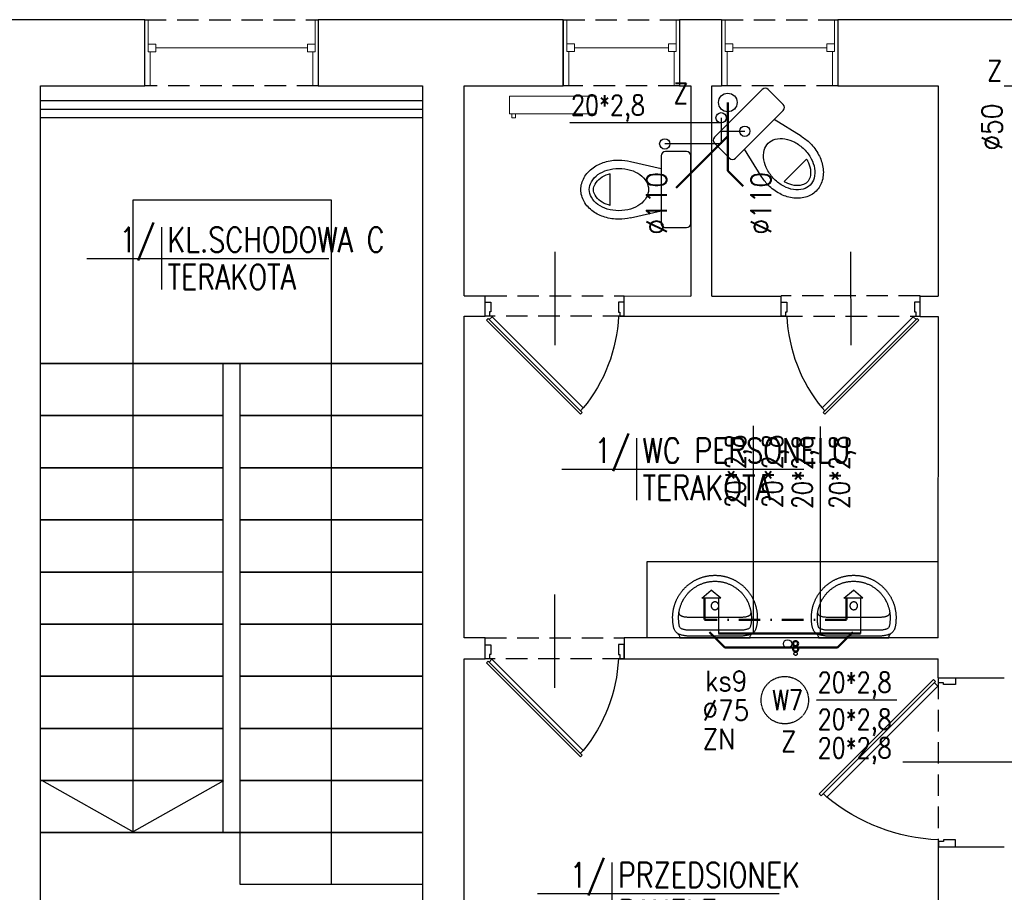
# Model space of a CAD drawing. Header units: millimetres. Extents: x 116 to 15750, y -6945 to 9999.
# Tile 147 of 150: x 6590 to 7172, y 8741 to 9257. Entities that reach past the tile are written whole.
import ezdxf
from ezdxf.enums import TextEntityAlignment as Align

# ---------------------------------------------------------------- set-up
doc = ezdxf.new("R2010")
doc.units = ezdxf.units.MM
for name, pattern in [('ACAD_ISO12W100', [21, 12, -3, 0, -3, 0, -3]), ('DASHDOT', [25.4, 12.7, -6.35, 0, -6.35]), ('DASHED', [19.05, 12.7, -6.35]), ('DASHED2', [0.375, 0.25, -0.125])]:
    doc.linetypes.add(name, pattern=pattern)
doc.layers.get('0').update_dxf_attribs({"color": 252})
for name, color, linetype in [('1-OPIS-POM', 252, 'Continuous'), ('I-DRZWI', 252, 'Continuous'), ('I-MEBLE', 252, 'Continuous'), ('I-NAD', 252, 'DASHED'), ('I-OKNA', 252, 'Continuous'), ('I-SCIANA', 252, 'Continuous'), ('I-WIDOK', 252, 'Continuous'), ('IS cwu', 3, 'DASHDOT'), ('IS cwu cyrkulacja', 3, 'ACAD_ISO12W100'), ('IS KAN PODŁCZENIA', 33, 'Continuous'), ('IS KAN_S_OPIS', 2, 'Continuous'), ('IS KAN_SAN_RURY', 1, 'Continuous'), ('IS opis woda', 7, 'DASHED2'), ('MK_IS W_CWU', 5, 'DASHED'), ('MK_IS W_Z', 5, 'Continuous')]:
    doc.layers.add(name, color=color, linetype=linetype)
doc.layers.add('I-C.O', color=252, linetype='Continuous', lineweight=15)
doc.layers.add('IS woda w', color=5, linetype='Continuous', lineweight=40)
doc.styles.add('ROMANS', font='romans.shx', dxfattribs={"width": 0.75})
doc.styles.add('TECH', font='simplex.shx')

# ---------------------------------------------------------------- blocks, each defined once
blk = doc.blocks.new('D90')
blk.add_line((32.6, 45), (-28.01, 45))
for points in [[(-9.17, 87.25), (-9.17, 90), (0.01, 90), (0.01, 86.33), (-6.42, 86.33), (-6.42, 87.25)], [(-72.56, 61.83), (-11.68, 0.94), (-10.61, 2.01), (-71.49, 62.91)], [(-9.18, 2.76), (-9.18, 0), (0, 0), (0, 3.67), (-6.43, 3.67), (-6.43, 2.76)]]:
    blk.add_lwpolyline(points, close=True)
blk.add_lwpolyline([(-11.26, 2.66), (-9.48, 4.45), (-68.56, 63.55), (-70.35, 61.76)])
blk.add_arc((-4.56, -14.51), 100.94, 92.6186, 129.3487)
blk = doc.blocks.new('OPIS-POM')
for p, q in [((0, 25), (0, -25)), ((-60, 0), (135, 0))]:
    blk.add_line(p, q)
at = {"style": 'ROMANS', "width": 0.8, "flags": 4}
blk.add_attdef('NR', text='', height=20, dxfattribs=at).set_placement((-5, 5), align=Align.RIGHT)
blk.add_attdef('NAZWA', (5, 5), '', height=20, dxfattribs=at)
blk.add_attdef('POW.', text='', height=20, dxfattribs=at).set_placement((-5, -5), align=Align.TOP_RIGHT)
blk.add_attdef('POSADZKA', text='', height=20, dxfattribs=at).set_placement((5, -5), align=Align.TOP_LEFT)
blk = doc.blocks.new('umywalk50')
for points in [[(11.44, -2.51), (11.12, -2.1), (10.86, -1.74), (10.66, -1.37), (10.52, -0.99), (10.44, -0.54), (10.42, 0), (-10.42, 0), (-31.25, 0), (-31.28, -0.53), (-31.36, -0.98), (-31.5, -1.37), (-31.69, -1.73), (-31.95, -2.1), (-32.28, -2.5)], [(-31.77, -15.02), (-31.73, -14.8), (-31.68, -14.6), (-31.63, -14.4), (-31.56, -14.21), (-31.49, -14.03), (-31.4, -13.86), (-31.29, -13.7), (-31.17, -13.54), (-31.04, -13.4), (-30.89, -13.26), (-30.71, -13.13), (-30.52, -13.01), (-30.31, -12.9), (-30.07, -12.79), (-29.81, -12.69), (-29.52, -12.6), (-29.2, -12.52), (-28.86, -12.44), (-28.48, -12.37), (-28.08, -12.3), (-27.64, -12.25), (-27.16, -12.2), (-26.66, -12.15), (-26.11, -12.11), (-25.53, -12.08), (-24.9, -12.06), (-24.24, -12.04), (-23.54, -12.02), (-22.79, -12.02), (-21.99, -12.01), (-10.47, -12.01), (1.04, -12.02), (1.84, -12.02), (2.59, -12.03), (3.29, -12.04), (3.96, -12.06), (4.58, -12.09), (5.16, -12.12), (5.71, -12.16), (6.22, -12.2), (6.69, -12.25), (7.13, -12.31), (7.53, -12.37), (7.91, -12.44), (8.25, -12.52), (8.57, -12.6), (8.86, -12.7), (9.12, -12.79), (9.36, -12.9), (9.57, -13.02), (9.77, -13.14), (9.94, -13.27), (10.09, -13.4), (10.23, -13.55), (10.34, -13.7), (10.45, -13.87), (10.54, -14.04), (10.61, -14.22), (10.68, -14.4), (10.74, -14.6), (10.78, -14.81), (10.82, -15.02)]]:
    blk.add_lwpolyline(points)
for points in [[(14.56, -12.02), (14.56, -12.38), (14.55, -12.75), (14.54, -13.11), (14.52, -13.47), (14.49, -13.83), (14.46, -14.19), (14.43, -14.55), (14.39, -14.9), (14.35, -15.26), (14.3, -15.61), (14.25, -15.96), (14.19, -16.31), (14.13, -16.66), (14.06, -17.01), (13.98, -17.35), (13.91, -17.7), (13.82, -18.04), (13.74, -18.38), (13.65, -18.72), (13.55, -19.05), (13.45, -19.39), (13.34, -19.72), (13.23, -20.05), (13.12, -20.38), (13, -20.7), (12.88, -21.02), (12.75, -21.35), (12.62, -21.67), (12.48, -21.98), (12.34, -22.3), (12.2, -22.61), (12.05, -22.92), (11.9, -23.23), (11.74, -23.54), (11.58, -23.84), (11.41, -24.14), (11.25, -24.44), (11.07, -24.73), (10.9, -25.03), (10.72, -25.32), (10.53, -25.61), (10.34, -25.89), (10.15, -26.17), (9.96, -26.45), (9.76, -26.73), (9.55, -27), (9.35, -27.28), (9.14, -27.54), (8.92, -27.81), (8.71, -28.07), (8.49, -28.33), (8.26, -28.59), (8.03, -28.84), (7.8, -29.09), (7.57, -29.34), (7.33, -29.58), (7.09, -29.82), (6.85, -30.06), (6.6, -30.3), (6.35, -30.53), (6.09, -30.75), (5.84, -30.98), (5.58, -31.2), (5.32, -31.42), (5.05, -31.63), (4.78, -31.84), (4.51, -32.05), (4.24, -32.25), (3.96, -32.45), (3.68, -32.64), (3.4, -32.84), (3.11, -33.02), (2.82, -33.21), (2.53, -33.39), (2.24, -33.57), (1.94, -33.74), (1.65, -33.91), (1.34, -34.07), (1.04, -34.23), (0.74, -34.39), (0.43, -34.54), (0.12, -34.69), (-0.2, -34.83), (-0.51, -34.97), (-0.83, -35.11), (-1.15, -35.24), (-1.47, -35.37), (-1.79, -35.49), (-2.12, -35.61), (-2.45, -35.72), (-2.78, -35.83), (-3.11, -35.94), (-3.44, -36.04), (-3.78, -36.14), (-4.12, -36.23), (-4.46, -36.31), (-4.8, -36.4), (-5.14, -36.47), (-5.49, -36.55), (-5.83, -36.62), (-6.18, -36.68), (-6.53, -36.74), (-6.88, -36.79), (-7.24, -36.84), (-7.59, -36.88), (-7.95, -36.92), (-8.3, -36.95), (-8.66, -36.98), (-9.02, -37.01), (-9.38, -37.02), (-9.75, -37.04), (-10.11, -37.05), (-10.48, -37.05), (-10.48, -37.05), (-10.84, -37.05), (-11.21, -37.04), (-11.57, -37.02), (-11.93, -37.01), (-12.29, -36.98), (-12.65, -36.95), (-13.01, -36.92), (-13.36, -36.88), (-13.72, -36.84), (-14.07, -36.79), (-14.42, -36.74), (-14.77, -36.68), (-15.12, -36.61), (-15.47, -36.55), (-15.81, -36.47), (-16.16, -36.4), (-16.5, -36.31), (-16.84, -36.23), (-17.17, -36.13), (-17.51, -36.04), (-17.84, -35.94), (-18.18, -35.83), (-18.51, -35.72), (-18.83, -35.61), (-19.16, -35.49), (-19.48, -35.37), (-19.81, -35.24), (-20.13, -35.11), (-20.44, -34.97), (-20.76, -34.83), (-21.07, -34.69), (-21.38, -34.54), (-21.69, -34.39), (-21.99, -34.23), (-22.3, -34.07), (-22.6, -33.9), (-22.9, -33.74), (-23.19, -33.56), (-23.49, -33.39), (-23.78, -33.21), (-24.06, -33.02), (-24.35, -32.83), (-24.63, -32.64), (-24.91, -32.45), (-25.19, -32.25), (-25.46, -32.04), (-25.73, -31.84), (-26, -31.63), (-26.27, -31.41), (-26.53, -31.19), (-26.79, -30.97), (-27.05, -30.75), (-27.3, -30.52), (-27.55, -30.29), (-27.8, -30.06), (-28.04, -29.82), (-28.28, -29.58), (-28.52, -29.33), (-28.75, -29.09), (-28.99, -28.84), (-29.21, -28.58), (-29.44, -28.33), (-29.66, -28.07), (-29.88, -27.81), (-30.09, -27.54), (-30.3, -27.27), (-30.51, -27), (-30.71, -26.73), (-30.91, -26.45), (-31.1, -26.17), (-31.3, -25.89), (-31.48, -25.6), (-31.67, -25.31), (-31.85, -25.02), (-32.02, -24.73), (-32.2, -24.43), (-32.37, -24.13), (-32.53, -23.83), (-32.69, -23.53), (-32.85, -23.22), (-33, -22.92), (-33.15, -22.61), (-33.29, -22.29), (-33.43, -21.98), (-33.57, -21.66), (-33.7, -21.34), (-33.83, -21.02), (-33.95, -20.7), (-34.07, -20.37), (-34.18, -20.04), (-34.29, -19.71), (-34.4, -19.38), (-34.5, -19.05), (-34.6, -18.71), (-34.69, -18.37), (-34.77, -18.03), (-34.86, -17.69), (-34.93, -17.35), (-35.01, -17), (-35.07, -16.66), (-35.14, -16.31), (-35.2, -15.96), (-35.25, -15.61), (-35.3, -15.25), (-35.34, -14.9), (-35.38, -14.54), (-35.41, -14.19), (-35.44, -13.83), (-35.47, -13.47), (-35.48, -13.1), (-35.5, -12.74), (-35.5, -12.38), (-35.51, -12.01), (-35.51, -12.01), (-35.5, -11.66), (-35.48, -11.21), (-35.46, -10.71), (-35.44, -10.17), (-35.41, -9.65), (-35.37, -9.16), (-35.34, -8.74), (-35.3, -8.41), (-35.24, -7.97), (-35.17, -7.54), (-35.1, -7.13), (-35.02, -6.73), (-34.93, -6.35), (-34.84, -5.99), (-34.73, -5.64), (-34.62, -5.31), (-34.5, -5), (-34.36, -4.7), (-34.21, -4.41), (-34.05, -4.14), (-33.87, -3.88), (-33.68, -3.63), (-33.47, -3.4), (-33.24, -3.18), (-33, -2.97), (-32.74, -2.77), (-32.45, -2.59), (-32.15, -2.42), (-31.82, -2.26), (-31.47, -2.11), (-31.1, -1.97), (-30.7, -1.84), (-30.28, -1.72), (-29.83, -1.61), (-29.35, -1.5), (-29.35, -1.5), (-28.98, -1.43), (-28.6, -1.36), (-28.2, -1.3), (-27.79, -1.24), (-27.37, -1.18), (-26.94, -1.13), (-26.49, -1.08), (-26.04, -1.05), (-25.57, -1.02), (-25.1, -1), (-24.62, -1), (-10.47, -1), (3.68, -1), (4.16, -1.01), (4.63, -1.02), (5.09, -1.05), (5.55, -1.09), (5.99, -1.13), (6.42, -1.18), (6.85, -1.24), (7.26, -1.3), (7.65, -1.37), (8.04, -1.44), (8.41, -1.51), (8.88, -1.61), (9.33, -1.72), (9.76, -1.84), (10.15, -1.97), (10.53, -2.11), (10.88, -2.26), (11.2, -2.42), (11.51, -2.6), (11.79, -2.78), (12.05, -2.97), (12.3, -3.18), (12.52, -3.4), (12.73, -3.64), (12.93, -3.88), (13.1, -4.14), (13.26, -4.41), (13.41, -4.7), (13.55, -5), (13.67, -5.32), (13.79, -5.65), (13.89, -6), (13.99, -6.36), (14.07, -6.74), (14.15, -7.13), (14.22, -7.54), (14.29, -7.97), (14.35, -8.42), (14.39, -8.74), (14.42, -9.17), (14.46, -9.65), (14.49, -10.18), (14.52, -10.71), (14.54, -11.21), (14.55, -11.66)], [(-10.47, -33.52), (-11.02, -33.51), (-11.57, -33.5), (-12.12, -33.47), (-12.67, -33.43), (-13.09, -33.37), (-13.5, -33.31), (-13.91, -33.25), (-14.31, -33.17), (-14.71, -33.09), (-15.1, -33.01), (-15.49, -32.92), (-15.89, -32.82), (-16.28, -32.72), (-16.67, -32.61), (-17.06, -32.49), (-17.46, -32.37), (-17.86, -32.23), (-18.28, -32.06), (-18.69, -31.89), (-19.1, -31.71), (-19.51, -31.53), (-19.91, -31.34), (-20.31, -31.14), (-20.72, -30.94), (-21.08, -30.72), (-21.45, -30.5), (-21.8, -30.28), (-22.15, -30.06), (-22.49, -29.83), (-22.82, -29.59), (-23.15, -29.36), (-23.48, -29.11), (-23.8, -28.86), (-24.12, -28.61), (-24.43, -28.34), (-24.75, -28.07), (-25.06, -27.8), (-25.37, -27.51), (-25.68, -27.22), (-25.99, -26.9), (-26.28, -26.58), (-26.57, -26.25), (-26.85, -25.93), (-27.12, -25.6), (-27.38, -25.27), (-27.64, -24.93), (-27.9, -24.59), (-28.15, -24.24), (-28.4, -23.89), (-28.64, -23.52), (-28.88, -23.15), (-29.88, -21.32), (-30.04, -20.95), (-30.21, -20.57), (-30.36, -20.19), (-30.51, -19.81), (-30.65, -19.42), (-30.79, -19.04), (-30.92, -18.66), (-31.04, -18.28), (-31.15, -17.89), (-31.26, -17.51), (-31.36, -17.12), (-31.45, -16.73), (-31.54, -16.34), (-31.62, -15.95), (-31.69, -15.56), (-31.75, -15.16), (-31.81, -14.77), (-31.86, -14.37), (-31.9, -13.97), (-31.93, -13.57), (-31.96, -13.16), (-31.98, -12.76), (-31.99, -12.35), (-31.99, -11.94), (-31.99, -11.53), (-31.97, -11.11), (-31.95, -10.7), (-31.93, -10.28), (-31.91, -9.87), (-31.88, -9.45), (-31.84, -9.04), (-31.79, -8.63), (-31.74, -8.21), (-31.66, -7.8), (-31.58, -7.4), (-31.48, -7), (-31.36, -6.6), (-31.22, -6.31), (-31.04, -6.06), (-30.81, -5.82), (-30.54, -5.62), (-30.24, -5.43), (-29.91, -5.27), (-29.55, -5.13), (-29.17, -5), (-28.77, -4.9), (-28.37, -4.81), (-27.95, -4.73), (-27.53, -4.67), (-27.11, -4.62), (-26.7, -4.58), (-26.3, -4.55), (-25.91, -4.53), (-25.55, -4.52), (-25.21, -4.51), (-24.89, -4.51), (-24.62, -4.5), (-10.47, -4.51), (3.68, -4.51), (3.95, -4.51), (4.27, -4.51), (4.61, -4.52), (4.97, -4.54), (5.36, -4.56), (5.76, -4.59), (6.17, -4.63), (6.59, -4.68), (7.01, -4.74), (7.43, -4.81), (7.83, -4.9), (8.23, -5.01), (8.61, -5.13), (8.97, -5.28), (9.3, -5.44), (9.6, -5.62), (9.87, -5.83), (10.1, -6.06), (10.28, -6.32), (10.42, -6.6), (10.54, -7), (10.64, -7.4), (10.72, -7.81), (10.79, -8.22), (10.85, -8.63), (10.9, -9.04), (10.94, -9.46), (10.97, -9.87), (10.99, -10.29), (11.01, -10.7), (11.03, -11.12), (11.04, -11.53), (11.05, -11.95), (11.05, -12.36), (11.04, -12.76), (11.02, -13.17), (10.99, -13.57), (10.96, -13.97), (10.92, -14.37), (10.87, -14.77), (10.81, -15.17), (10.75, -15.56), (10.67, -15.95), (10.6, -16.34), (10.51, -16.73), (10.42, -17.12), (10.32, -17.51), (10.21, -17.9), (10.09, -18.28), (9.97, -18.66), (9.84, -19.05), (9.71, -19.43), (9.57, -19.81), (9.42, -20.19), (9.26, -20.57), (9.1, -20.95), (8.93, -21.33), (8.93, -21.33), (7.94, -23.16), (7.69, -23.53), (7.45, -23.89), (7.2, -24.24), (6.95, -24.59), (6.7, -24.93), (6.44, -25.27), (6.17, -25.6), (5.9, -25.93), (5.62, -26.26), (5.34, -26.58), (5.04, -26.9), (4.74, -27.22), (4.43, -27.52), (4.12, -27.8), (3.8, -28.08), (3.49, -28.35), (3.17, -28.61), (2.85, -28.86), (2.53, -29.11), (2.21, -29.36), (1.88, -29.6), (1.54, -29.83), (1.2, -30.06), (0.85, -30.28), (0.5, -30.51), (0.14, -30.73), (-0.23, -30.94), (-0.63, -31.14), (-1.04, -31.34), (-1.44, -31.53), (-1.85, -31.71), (-2.25, -31.89), (-2.67, -32.07), (-3.09, -32.23), (-3.09, -32.23), (-3.49, -32.37), (-3.88, -32.49), (-4.28, -32.61), (-4.67, -32.72), (-5.06, -32.82), (-5.45, -32.92), (-5.85, -33.01), (-6.24, -33.1), (-6.64, -33.17), (-7.04, -33.25), (-7.45, -33.31), (-7.86, -33.37), (-8.27, -33.43), (-8.83, -33.47), (-9.38, -33.5), (-9.92, -33.51)], [(-8.17, -19), (-8.17, -18.97), (-8.18, -18.95), (-8.18, -18.92), (-8.18, -18.89), (-8.18, -18.87), (-8.18, -18.84), (-8.18, -18.82), (-8.18, -18.79), (-8.19, -18.76), (-8.19, -18.74), (-8.19, -18.71), (-8.2, -18.69), (-8.2, -18.66), (-8.2, -18.63), (-8.21, -18.61), (-8.21, -18.58), (-8.22, -18.56), (-8.22, -18.53), (-8.23, -18.5), (-8.23, -18.48), (-8.24, -18.45), (-8.25, -18.43), (-8.25, -18.4), (-8.26, -18.38), (-8.27, -18.35), (-8.27, -18.33), (-8.28, -18.3), (-8.29, -18.28), (-8.3, -18.25), (-8.31, -18.23), (-8.32, -18.2), (-8.33, -18.18), (-8.34, -18.15), (-8.35, -18.13), (-8.36, -18.1), (-8.37, -18.08), (-8.38, -18.05), (-8.39, -18.03), (-8.4, -18.01), (-8.41, -17.98), (-8.42, -17.96), (-8.43, -17.94), (-8.45, -17.91), (-8.46, -17.89), (-8.47, -17.87), (-8.48, -17.84), (-8.5, -17.82), (-8.51, -17.8), (-8.52, -17.78), (-8.54, -17.75), (-8.55, -17.73), (-8.57, -17.71), (-8.58, -17.69), (-8.6, -17.67), (-8.61, -17.65), (-8.63, -17.62), (-8.64, -17.6), (-8.66, -17.58), (-8.68, -17.56), (-8.69, -17.54), (-8.71, -17.52), (-8.73, -17.5), (-8.74, -17.48), (-8.76, -17.46), (-8.78, -17.44), (-8.8, -17.42), (-8.81, -17.4), (-8.83, -17.38), (-8.85, -17.37), (-8.87, -17.35), (-8.89, -17.33), (-8.91, -17.31), (-8.93, -17.29), (-8.95, -17.28), (-8.97, -17.26), (-8.99, -17.24), (-9.01, -17.22), (-9.03, -17.21), (-9.05, -17.19), (-9.07, -17.17), (-9.09, -17.16), (-9.11, -17.14), (-9.13, -17.13), (-9.15, -17.11), (-9.18, -17.1), (-9.2, -17.08), (-9.22, -17.07), (-9.24, -17.05), (-9.26, -17.04), (-9.29, -17.03), (-9.31, -17.01), (-9.33, -17), (-9.35, -16.99), (-9.38, -16.97), (-9.4, -16.96), (-9.42, -16.95), (-9.45, -16.94), (-9.47, -16.93), (-9.49, -16.91), (-9.52, -16.9), (-9.54, -16.89), (-9.57, -16.88), (-9.59, -16.87), (-9.61, -16.86), (-9.64, -16.85), (-9.66, -16.84), (-9.69, -16.83), (-9.71, -16.82), (-9.74, -16.82), (-9.76, -16.81), (-9.79, -16.8), (-9.81, -16.79), (-9.84, -16.78), (-9.86, -16.78), (-9.89, -16.77), (-9.91, -16.76), (-9.94, -16.76), (-9.97, -16.75), (-9.99, -16.75), (-10.02, -16.74), (-10.04, -16.74), (-10.07, -16.73), (-10.09, -16.73), (-10.12, -16.72), (-10.15, -16.72), (-10.17, -16.71), (-10.2, -16.71), (-10.23, -16.71), (-10.25, -16.71), (-10.28, -16.7), (-10.3, -16.7), (-10.33, -16.7), (-10.36, -16.7), (-10.38, -16.7), (-10.41, -16.69), (-10.44, -16.69), (-10.46, -16.69), (-10.49, -16.69), (-10.51, -16.69), (-10.54, -16.69), (-10.57, -16.7), (-10.59, -16.7), (-10.62, -16.7), (-10.65, -16.7), (-10.67, -16.7), (-10.7, -16.7), (-10.72, -16.71), (-10.75, -16.71), (-10.78, -16.71), (-10.8, -16.72), (-10.83, -16.72), (-10.85, -16.72), (-10.88, -16.73), (-10.91, -16.73), (-10.93, -16.74), (-10.96, -16.74), (-10.98, -16.75), (-11.01, -16.76), (-11.03, -16.76), (-11.06, -16.77), (-11.09, -16.78), (-11.11, -16.78), (-11.14, -16.79), (-11.16, -16.8), (-11.19, -16.81), (-11.21, -16.81), (-11.24, -16.82), (-11.26, -16.83), (-11.29, -16.84), (-11.31, -16.85), (-11.33, -16.86), (-11.36, -16.87), (-11.38, -16.88), (-11.41, -16.89), (-11.43, -16.9), (-11.46, -16.91), (-11.48, -16.92), (-11.5, -16.93), (-11.53, -16.95), (-11.55, -16.96), (-11.57, -16.97), (-11.6, -16.98), (-11.62, -17), (-11.64, -17.01), (-11.66, -17.02), (-11.69, -17.04), (-11.71, -17.05), (-11.73, -17.06), (-11.75, -17.08), (-11.77, -17.09), (-11.8, -17.11), (-11.82, -17.12), (-11.84, -17.14), (-11.86, -17.16), (-11.88, -17.17), (-11.9, -17.19), (-11.92, -17.2), (-11.94, -17.22), (-11.96, -17.24), (-11.98, -17.25), (-12, -17.27), (-12.02, -17.29), (-12.04, -17.31), (-12.06, -17.32), (-12.08, -17.34), (-12.1, -17.36), (-12.12, -17.38), (-12.14, -17.4), (-12.15, -17.42), (-12.17, -17.44), (-12.19, -17.46), (-12.21, -17.48), (-12.22, -17.5), (-12.24, -17.52), (-12.26, -17.54), (-12.28, -17.56), (-12.29, -17.58), (-12.31, -17.6), (-12.32, -17.62), (-12.34, -17.64), (-12.35, -17.66), (-12.37, -17.68), (-12.38, -17.71), (-12.4, -17.73), (-12.41, -17.75), (-12.43, -17.77), (-12.44, -17.79), (-12.45, -17.82), (-12.47, -17.84), (-12.48, -17.86), (-12.49, -17.88), (-12.51, -17.91), (-12.52, -17.93), (-12.53, -17.95), (-12.54, -17.98), (-12.55, -18), (-12.57, -18.03), (-12.58, -18.05), (-12.59, -18.07), (-12.6, -18.1), (-12.61, -18.12), (-12.62, -18.15), (-12.63, -18.17), (-12.64, -18.2), (-12.65, -18.22), (-12.65, -18.24), (-12.66, -18.27), (-12.67, -18.29), (-12.68, -18.32), (-12.69, -18.34), (-12.69, -18.37), (-12.7, -18.4), (-12.71, -18.42), (-12.71, -18.45), (-12.72, -18.47), (-12.73, -18.5), (-12.73, -18.52), (-12.74, -18.55), (-12.74, -18.58), (-12.75, -18.6), (-12.75, -18.63), (-12.75, -18.65), (-12.76, -18.68), (-12.76, -18.71), (-12.77, -18.73), (-12.77, -18.76), (-12.77, -18.78), (-12.77, -18.81), (-12.78, -18.84), (-12.78, -18.86), (-12.78, -18.89), (-12.78, -18.91), (-12.78, -18.94), (-12.78, -18.97), (-12.78, -18.99), (-12.78, -19.02), (-12.78, -19.05), (-12.78, -19.07), (-12.78, -19.1), (-12.78, -19.13), (-12.78, -19.15), (-12.77, -19.18), (-12.77, -19.2), (-12.77, -19.23), (-12.77, -19.26), (-12.76, -19.28), (-12.76, -19.31), (-12.76, -19.33), (-12.75, -19.36), (-12.75, -19.39), (-12.74, -19.41), (-12.74, -19.44), (-12.73, -19.46), (-12.73, -19.49), (-12.72, -19.52), (-12.72, -19.54), (-12.71, -19.57), (-12.7, -19.59), (-12.7, -19.62), (-12.69, -19.64), (-12.68, -19.67), (-12.67, -19.69), (-12.66, -19.72), (-12.66, -19.74), (-12.65, -19.77), (-12.64, -19.79), (-12.63, -19.82), (-12.62, -19.84), (-12.61, -19.87), (-12.6, -19.89), (-12.59, -19.91), (-12.58, -19.94), (-12.57, -19.96), (-12.56, -19.99), (-12.55, -20.01), (-12.53, -20.03), (-12.52, -20.06), (-12.51, -20.08), (-12.5, -20.1), (-12.48, -20.13), (-12.47, -20.15), (-12.46, -20.17), (-12.44, -20.19), (-12.43, -20.22), (-12.42, -20.24), (-12.4, -20.26), (-12.39, -20.28), (-12.37, -20.3), (-12.36, -20.33), (-12.34, -20.35), (-12.33, -20.37), (-12.31, -20.39), (-12.3, -20.41), (-12.28, -20.43), (-12.26, -20.45), (-12.25, -20.47), (-12.23, -20.49), (-12.21, -20.51), (-12.19, -20.53), (-12.18, -20.55), (-12.16, -20.57), (-12.14, -20.59), (-12.12, -20.61), (-12.1, -20.63), (-12.09, -20.65), (-12.07, -20.66), (-12.05, -20.68), (-12.03, -20.7), (-12.01, -20.72), (-11.99, -20.74), (-11.97, -20.75), (-11.95, -20.77), (-11.93, -20.79), (-11.91, -20.8), (-11.89, -20.82), (-11.87, -20.83), (-11.84, -20.85), (-11.82, -20.87), (-11.8, -20.88), (-11.78, -20.9), (-11.76, -20.91), (-11.74, -20.93), (-11.71, -20.94), (-11.69, -20.95), (-11.67, -20.97), (-11.65, -20.98), (-11.62, -20.99), (-11.6, -21.01), (-11.58, -21.02), (-11.56, -21.03), (-11.53, -21.04), (-11.51, -21.06), (-11.48, -21.07), (-11.46, -21.08), (-11.44, -21.09), (-11.41, -21.1), (-11.39, -21.11), (-11.37, -21.12), (-11.34, -21.13), (-11.32, -21.14), (-11.29, -21.15), (-11.27, -21.16), (-11.24, -21.17), (-11.22, -21.18), (-11.19, -21.19), (-11.17, -21.19), (-11.14, -21.2), (-11.12, -21.21), (-11.09, -21.22), (-11.07, -21.22), (-11.04, -21.23), (-11.02, -21.24), (-10.99, -21.24), (-10.96, -21.25), (-10.94, -21.25), (-10.91, -21.26), (-10.89, -21.26), (-10.86, -21.27), (-10.83, -21.27), (-10.81, -21.28), (-10.78, -21.28), (-10.76, -21.28), (-10.73, -21.29), (-10.7, -21.29), (-10.68, -21.29), (-10.65, -21.29), (-10.63, -21.3), (-10.6, -21.3), (-10.57, -21.3), (-10.55, -21.3), (-10.52, -21.3), (-10.49, -21.3), (-10.47, -21.3), (-10.44, -21.3), (-10.42, -21.3), (-10.39, -21.3), (-10.36, -21.3), (-10.34, -21.3), (-10.31, -21.29), (-10.28, -21.29), (-10.26, -21.29), (-10.23, -21.29), (-10.21, -21.28), (-10.18, -21.28), (-10.15, -21.28), (-10.13, -21.27), (-10.1, -21.27), (-10.08, -21.26), (-10.05, -21.26), (-10.02, -21.25), (-10, -21.25), (-9.97, -21.24), (-9.95, -21.24), (-9.92, -21.23), (-9.9, -21.23), (-9.87, -21.22), (-9.84, -21.21), (-9.82, -21.2), (-9.79, -21.2), (-9.77, -21.19), (-9.74, -21.18), (-9.72, -21.17), (-9.69, -21.16), (-9.67, -21.15), (-9.65, -21.14), (-9.62, -21.13), (-9.6, -21.12), (-9.57, -21.11), (-9.55, -21.1), (-9.52, -21.09), (-9.5, -21.08), (-9.48, -21.07), (-9.45, -21.06), (-9.43, -21.05), (-9.41, -21.04), (-9.38, -21.02), (-9.36, -21.01), (-9.34, -21), (-9.31, -20.98), (-9.29, -20.97), (-9.27, -20.96), (-9.25, -20.94), (-9.22, -20.93), (-9.2, -20.91), (-9.18, -20.9), (-9.16, -20.88), (-9.14, -20.87), (-9.12, -20.85), (-9.09, -20.84), (-9.07, -20.82), (-9.05, -20.81), (-9.03, -20.79), (-9.01, -20.77), (-8.99, -20.76), (-8.97, -20.74), (-8.95, -20.72), (-8.93, -20.7), (-8.91, -20.69), (-8.89, -20.67), (-8.88, -20.65), (-8.86, -20.63), (-8.84, -20.61), (-8.82, -20.59), (-8.8, -20.58), (-8.78, -20.56), (-8.77, -20.54), (-8.75, -20.52), (-8.73, -20.5), (-8.71, -20.48), (-8.7, -20.46), (-8.68, -20.44), (-8.66, -20.42), (-8.65, -20.4), (-8.63, -20.37), (-8.62, -20.35), (-8.6, -20.33), (-8.59, -20.31), (-8.57, -20.29), (-8.56, -20.27), (-8.54, -20.24), (-8.53, -20.22), (-8.51, -20.2), (-8.5, -20.18), (-8.49, -20.16), (-8.47, -20.13), (-8.46, -20.11), (-8.45, -20.09), (-8.44, -20.06), (-8.42, -20.04), (-8.41, -20.02), (-8.4, -19.99), (-8.39, -19.97), (-8.38, -19.94), (-8.37, -19.92), (-8.36, -19.9), (-8.35, -19.87), (-8.34, -19.85), (-8.33, -19.82), (-8.32, -19.8), (-8.31, -19.77), (-8.3, -19.75), (-8.29, -19.72), (-8.28, -19.7), (-8.28, -19.67), (-8.27, -19.65), (-8.26, -19.62), (-8.25, -19.6), (-8.25, -19.57), (-8.24, -19.55), (-8.24, -19.52), (-8.23, -19.5), (-8.22, -19.47), (-8.22, -19.44), (-8.21, -19.42), (-8.21, -19.39), (-8.2, -19.37), (-8.2, -19.34), (-8.2, -19.31), (-8.19, -19.29), (-8.19, -19.26), (-8.19, -19.24), (-8.18, -19.21), (-8.18, -19.18), (-8.18, -19.16), (-8.18, -19.13), (-8.18, -19.11), (-8.18, -19.08), (-8.18, -19.05), (-8.17, -19.03), (-8.17, -19)]]:
    blk.add_lwpolyline(points, close=True)
blk = doc.blocks.new('wc')
for p, q in [((20, 0), (-20, 0)), ((-22.5, -2.5), (-22.5, -15)), ((22.5, -15), (22.5, -2.5)), ((-20, -17.5), (20, -17.5)), ((-16.71, -35.72), (-12.5, -17.5)), ((16.71, -35.72), (12.5, -17.5)), ((9.4, -47.6), (-9.4, -47.6))]:
    blk.add_line(p, q)
blk.add_lwpolyline([(12.5, -42.5, -0.072039), (11.5, -49.43, -0.083339), (8.84, -54.87, -0.106661), (4.55, -58.78, -0.132138), (0, -60, -0.132138), (-4.55, -58.78, -0.106661), (-8.84, -54.87, -0.083339), (-11.5, -49.43, -0.072039), (-12.5, -42.5, -0.072039), (-11.5, -35.57, -0.083339), (-8.84, -30.13, -0.106661), (-4.55, -26.22, -0.132138), (0, -25, -0.132138), (4.55, -26.22, -0.106661), (8.84, -30.13, -0.083339), (11.5, -35.57, -0.072039)], format="xyb", close=True)
for points in [[(17.5, -42.5, -0.072039), (16.29, -50.85, -0.083339), (12.91, -57.78, -0.106661), (7.06, -63.1, -0.132138), (0, -65, -0.132138), (-7.06, -63.1, -0.106661), (-12.91, -57.78, -0.083339), (-16.29, -50.85, -0.072039), (-17.5, -42.5, -0.05824), (-16.71, -35.72, -0.083339)], [(16.71, -35.72, -0.05824), (17.5, -42.5, -0.072039)], [(9.4, -47.6, -0.013234), (9.1, -48.72, -0.083339), (6.8, -53.42, -0.106661), (3.29, -56.61, -0.132138), (0, -57.5, -0.132138), (-3.29, -56.61, -0.106661), (-6.8, -53.42, -0.083339), (-9.1, -48.72, -0.013234), (-9.4, -47.6, -0.072039)]]:
    blk.add_lwpolyline(points, format="xyb")
for centre, start, end in [((-20, -2.5), 90, 180), ((20, -2.5), 0, 90), ((-20, -15), 180, 270), ((20, -15), 270, 0)]:
    blk.add_arc(centre, 2.5, start, end)

msp = doc.modelspace()

# ---------------------------------------------------------------- linework, layer by layer
at = {"color": 251, "lineweight": 0, "true_color": 0x535353}
for points in [[(6911.29, 9256.74), (6913.34, 9256.74)], [(6979.93, 9256.74), (6978.1, 9256.74)], [(7004.95, 9256.74), (7006.99, 9256.74)], [(7073.58, 9256.74), (7071.75, 9256.74)], [(6911.29, 9217.7), (6914.63, 9217.7)], [(7004.95, 9217.7), (7008.28, 9217.7)]]:
    msp.add_lwpolyline(points, dxfattribs=at)
at = {"layer": 'I-C.O'}
for points in [[(6879.47, 9211.56), (6930.77, 9211.56), (6930.77, 9201.13)], [(6879.47, 9211.56), (6879.47, 9201.13)], [(6879.47, 9201.13), (6930.77, 9201.13)], [(6880.97, 9201.13), (6880.97, 9198.77), (6883.02, 9198.77)], [(6883.02, 9201.13), (6883.02, 9198.77)]]:
    msp.add_lwpolyline(points, dxfattribs=at)
at = {"layer": 'I-MEBLE'}
for points in [[(7133.09, 8936.15), (6960.68, 8936.15)], [(6960.68, 8936.15), (6960.68, 8891.15)]]:
    msp.add_lwpolyline(points, dxfattribs=at)
at = {"layer": 'I-NAD'}
for points in [[(6663.81, 9256.74), (6766.43, 9256.74)], [(6911.29, 9256.74), (6980.04, 9256.74)], [(7004.95, 9256.74), (7073.69, 9256.74)], [(6766.43, 9217.7), (6663.81, 9217.7)], [(6980.04, 9217.7), (6911.29, 9217.7)], [(7073.69, 9217.7), (7004.95, 9217.7)], [(6865.13, 9093.39), (6947.31, 9093.37)], [(7122.34, 9093.39), (7040.17, 9093.37)], [(6947.3, 9081.37), (6865.13, 9081.39)], [(7040.17, 9081.37), (7122.35, 9081.39)], [(6865.06, 8891.15), (6947.23, 8891.15)], [(6947.23, 8878.79), (6865.06, 8878.79)], [(7133.09, 8867.62), (7133.1, 8767.63)]]:
    msp.add_lwpolyline(points, dxfattribs=at)
at = {"layer": 'I-OKNA', "lineweight": 0}
for points in [[(6663.81, 9256.74), (6665.75, 9256.74)], [(6665.75, 9256.74), (6665.75, 9237.81), (6670.27, 9237.81)], [(6764.49, 9256.74), (6764.49, 9237.81)], [(6766.32, 9256.74), (6764.49, 9256.74)], [(6913.34, 9256.74), (6913.34, 9237.92), (6917.85, 9237.92)], [(6978.1, 9256.74), (6978.1, 9237.92)], [(7006.99, 9256.74), (7006.99, 9237.92), (7011.51, 9237.92)], [(7071.75, 9256.74), (7071.75, 9237.92)], [(6665.75, 9242.33), (6670.27, 9242.33)], [(6670.27, 9242.33), (6670.27, 9237.81)], [(6759.97, 9242.33), (6759.97, 9237.81)], [(6764.49, 9242.33), (6759.97, 9242.33)], [(6913.34, 9242.43), (6917.85, 9242.43)], [(6917.85, 9242.43), (6917.85, 9237.92)], [(6973.58, 9242.43), (6973.58, 9237.92)], [(6978.1, 9242.43), (6973.58, 9242.43)], [(7006.99, 9242.43), (7011.51, 9242.43)], [(7011.51, 9242.43), (7011.51, 9237.92)], [(7067.24, 9242.43), (7067.24, 9237.92)], [(7071.75, 9242.43), (7067.24, 9242.43)], [(6667.04, 9237.81), (6667.04, 9217.7)], [(6670.27, 9240.07), (6759.97, 9240.07)], [(6759.97, 9237.81), (6764.49, 9237.81)], [(6763.2, 9237.81), (6763.2, 9217.7)], [(6914.63, 9237.92), (6914.63, 9217.7)], [(6917.85, 9240.18), (6973.58, 9240.18)], [(6973.58, 9237.92), (6978.1, 9237.92)], [(6976.81, 9237.92), (6976.81, 9217.7)], [(7008.28, 9237.92), (7008.28, 9217.7)], [(7011.51, 9240.18), (7067.24, 9240.18)], [(7067.24, 9237.92), (7071.75, 9237.92)], [(7070.46, 9237.92), (7070.46, 9217.7)], [(6663.81, 9217.7), (6667.04, 9217.7)], [(6766.43, 9217.7), (6763.2, 9217.7)]]:
    msp.add_lwpolyline(points, dxfattribs=at)
at = {"layer": 'I-SCIANA', "linetype": 'Continuous', "lineweight": 25}
for points in [[(6602.18, 9217.7), (6663.81, 9217.7), (6663.81, 9256.74), (6552.81, 9256.74), (6552.81, 9217.7)], [(6852.69, 9217.7), (6911.29, 9217.7), (6911.29, 9256.74), (6766.43, 9256.74), (6766.43, 9217.7)], [(6911.29, 9256.74), (6911.29, 9217.7)], [(7004.95, 9256.74), (6980.04, 9256.74), (6980.04, 9217.7)], [(7004.95, 9256.74), (7004.95, 9217.7)], [(7172.13, 9217.7), (7256.35, 9217.7), (7256.35, 9256.74), (7073.69, 9256.74)], [(7073.69, 9256.74), (7073.69, 9217.7)], [(6602.18, 8499.17), (6602.18, 9217.7)], [(6602.18, 9053.35), (6602.18, 9217.7)], [(6766.43, 9217.7), (6828.06, 9217.7)], [(6828.06, 9217.7), (6828.06, 8730.83)], [(6828.06, 9217.7), (6828.06, 9053.35)], [(6852.69, 9093.4), (6852.69, 9217.7)], [(6980.04, 9217.7), (6986.7, 9217.7)], [(6986.7, 9217.7), (6986.7, 9093.35)], [(6999.07, 9217.7), (7004.95, 9217.7)], [(6999.07, 9093.35), (6999.07, 9217.7)], [(6999.07, 9217.7), (7004.95, 9217.7)], [(7073.69, 9217.7), (7133.09, 9217.7)], [(7133.09, 9217.7), (7133.09, 9093.3)], [(6828.06, 9208.7), (6602.18, 9208.7)], [(6852.69, 9093.4), (6865.13, 9093.39)], [(6865.13, 9081.39), (6865.13, 9093.39)], [(6947.3, 9081.37), (6947.31, 9093.37)], [(6947.31, 9093.37), (6986.7, 9093.35)], [(6999.07, 9093.35), (7040.17, 9093.33)], [(7040.17, 9081.33), (7040.17, 9093.37)], [(7122.35, 9081.31), (7122.34, 9093.39)], [(7122.34, 9093.31), (7133.09, 9093.3)], [(6852.68, 9081.4), (6865.13, 9081.39)], [(6852.69, 8891.15), (6852.69, 9081.4)], [(6947.3, 9081.37), (7040.17, 9081.33)], [(7122.35, 9081.31), (7133.09, 9081.3)], [(7133.09, 8891.15), (7133.16, 9081.3)], [(6852.69, 8878.78), (6865.06, 8878.78), (6865.06, 8891.15), (6852.69, 8891.15)], [(6999.07, 8891.15), (6947.23, 8891.15), (6947.23, 8878.78)], [(7133.09, 8891.15), (6999.07, 8891.15)], [(6852.69, 8730.83), (6852.69, 8878.78)], [(6947.23, 8878.78), (7133.09, 8878.78)], [(7133.1, 8867.63), (7133.09, 8878.78)], [(7133.09, 8867.62), (7172.13, 8867.62)], [(7133.08, 8767.63), (7172.12, 8767.63)], [(7133.09, 8767.63), (7133.09, 8719.81)]]:
    msp.add_lwpolyline(points, dxfattribs=at)
at = {"layer": 'I-SCIANA'}
msp.add_lwpolyline([(6602.18, 8776.06), (6828.06, 8776.06)], close=True, dxfattribs=at)
for points in [[(6828.06, 8776.06), (6720.28, 8776.06)], [(6720.28, 8776.06), (6828.06, 8776.06)], [(6828.06, 8776.06), (6720.28, 8776.06)]]:
    msp.add_lwpolyline(points, dxfattribs=at)
at = {"layer": 'I-WIDOK'}
for p, q in [((6774.17, 9150.1), (6656.77, 9150.1)), ((6656.77, 9150.1), (6656.77, 8776.06)), ((6774.17, 8745.3), (6774.17, 9150.1)), ((6657.57, 8776.06), (6602.98, 8806.93)), ((6655.98, 8776.06), (6710.57, 8806.93))]:
    msp.add_line(p, q, dxfattribs=at)
for points in [[(6828.06, 9203.7), (6602.18, 9203.7)], [(6828.06, 9198.7), (6602.18, 9198.7)], [(6602.18, 9053.35), (6709.96, 9053.35)], [(6709.96, 9053.35), (6602.18, 9053.35), (6709.96, 9053.35), (6602.18, 9053.35)], [(6709.96, 9053.35), (6709.96, 9022.59)], [(6720.28, 9053.35), (6828.06, 9053.35)], [(6720.28, 9022.59), (6720.28, 9053.35)], [(6828.06, 9053.35), (6720.28, 9053.35)], [(6602.18, 9022.59), (6709.96, 9022.59)], [(6709.96, 9022.59), (6602.18, 9022.59)], [(6709.96, 9022.59), (6709.96, 8991.72)], [(6720.28, 9022.59), (6828.06, 9022.59)], [(6720.28, 8991.72), (6720.28, 9022.59)], [(6828.06, 9022.59), (6720.28, 9022.59)], [(6602.18, 8991.72), (6709.96, 8991.72)], [(6709.96, 8991.72), (6602.18, 8991.72)], [(6709.96, 8991.72), (6709.96, 8960.95)], [(6720.28, 8991.72), (6828.06, 8991.72)], [(6720.28, 8960.95), (6720.28, 8991.72)], [(6828.06, 8991.72), (6720.28, 8991.72)], [(6602.18, 8960.95), (6709.96, 8960.95)], [(6709.96, 8960.95), (6602.18, 8960.95)], [(6709.96, 8960.95), (6709.96, 8930.09)], [(6720.28, 8960.95), (6828.06, 8960.95)], [(6720.28, 8930.09), (6720.28, 8960.95)], [(6828.06, 8960.95), (6720.28, 8960.95)], [(6602.18, 8930.09), (6655.98, 8930.09)], [(6709.96, 8930.09), (6602.18, 8930.09)], [(6709.96, 8930.09), (6709.96, 8899.32)], [(6720.28, 8930.09), (6828.06, 8930.09)], [(6720.28, 8899.32), (6720.28, 8930.09)], [(6828.06, 8930.09), (6720.28, 8930.09)], [(6602.18, 8899.22), (6709.96, 8899.22)], [(6709.96, 8899.22), (6602.18, 8899.22)], [(6709.96, 8899.32), (6709.96, 8868.45)], [(6720.28, 8899.32), (6828.06, 8899.32)], [(6720.28, 8868.45), (6720.28, 8899.32)], [(6828.06, 8899.32), (6720.28, 8899.32)], [(6602.18, 8868.45), (6709.96, 8868.45)], [(6709.96, 8868.45), (6602.18, 8868.45)], [(6709.96, 8868.45), (6709.96, 8837.69)], [(6720.28, 8868.45), (6828.06, 8868.45)], [(6720.28, 8837.69), (6720.28, 8868.45)], [(6828.06, 8868.45), (6720.28, 8868.45)], [(6602.18, 8837.69), (6709.96, 8837.69)], [(6709.96, 8837.69), (6602.18, 8837.69)], [(6709.96, 8837.69), (6709.96, 8806.93)], [(6720.28, 8837.69), (6828.06, 8837.69)], [(6720.28, 8806.93), (6720.28, 8837.69)], [(6828.06, 8837.69), (6720.28, 8837.69)], [(6602.18, 8806.93), (6709.96, 8806.93)], [(6709.96, 8806.93), (6602.18, 8806.93)], [(6709.96, 8806.93), (6709.96, 8776.06)], [(6720.28, 8806.93), (6828.06, 8806.93)], [(6720.28, 8776.06), (6720.28, 8806.93)], [(6828.06, 8806.93), (6720.28, 8806.93)], [(6709.96, 8776.06), (6602.18, 8776.06)], [(6720.28, 8745.3), (6720.28, 8776.06)], [(6828.06, 8745.3), (6720.28, 8745.3)]]:
    msp.add_lwpolyline(points, dxfattribs=at)
msp.add_lwpolyline([(6602.18, 9053.35), (6828.06, 9053.35)], close=True, dxfattribs=at)
at = {"layer": 'IS cwu', "lineweight": 50}
for p, q in [((6994.82, 8914.71), (6994.82, 8901.88)), ((7078.83, 8914.71), (7078.83, 8901.88)), ((7078.83, 8901.88), (6994.82, 8901.88))]:
    msp.add_line(p, q, dxfattribs=at)
at = {"layer": 'IS cwu', "lineweight": 50, "ltscale": 3}
msp.add_circle((7048.71, 8884.56), 1.5, dxfattribs=at)
at = {"layer": 'IS cwu cyrkulacja'}
msp.add_circle((7048.71, 8881.84), 1, dxfattribs=at)
at = {"layer": 'IS KAN PODŁCZENIA', "lineweight": 50}
for p, q in [((7008.59, 9167.39), (7008.59, 9207.8)), ((6978.07, 9157.3), (7008.59, 9187.82)), ((7008.65, 9167.33), (7017.77, 9158.21)), ((7006.82, 8885.5), (6997.75, 8894.58)), ((7073.44, 8885.5), (7082.51, 8894.58)), ((7073.44, 8885.5), (7006.82, 8885.5))]:
    msp.add_line(p, q, dxfattribs=at)
at = {"layer": 'IS KAN_SAN_RURY', "linetype": 'Continuous'}
for centre, radius in [((7008.59, 9207.8), 5.5), ((7043.94, 8887.62), 2.5)]:
    msp.add_circle(centre, radius, dxfattribs=at)
at = {"layer": 'IS opis woda'}
for p, q in [((7004.65, 9195.68), (6914.92, 9195.68)), ((7023.66, 9016.67, -26.68), (7023.66, 8893.69, -26.68)), ((7063.28, 9016.14, -26.68), (7063.28, 8893.69, -26.68)), ((7108.54, 8854.36), (7060.81, 8854.36))]:
    msp.add_line(p, q, dxfattribs=at)
msp.add_circle((7042.31, 8854.36), 14, dxfattribs=at)
at = {"layer": 'IS woda w', "lineweight": 50}
msp.add_line((7087.02, 8893.69), (7003.01, 8893.69), dxfattribs=at)
msp.add_circle((7048.71, 8887.82), 1.5, dxfattribs=at)
at = {"layer": 'MK_IS W_CWU', "ltscale": 2}
for p, q in [((7003.01, 8914.71), (7003.01, 8893.69)), ((7087.02, 8914.71), (7087.02, 8893.69))]:
    msp.add_line(p, q, dxfattribs=at)
at = {"layer": 'MK_IS W_Z'}
for p, q in [((7004.65, 9198.73), (7004.65, 9183.26)), ((7004.65, 9190.74), (7018.63, 9190.74)), ((7004.65, 9183.26), (6971.34, 9183.26)), ((6993.23, 8914.71), (6998.84, 8919.46)), ((7004.45, 8914.71), (6998.84, 8919.46)), ((7077.24, 8914.71), (7082.85, 8919.46)), ((7088.46, 8914.71), (7082.85, 8919.46)), ((7004.45, 8914.71), (6993.23, 8914.71)), ((7088.46, 8914.71), (7077.24, 8914.71))]:
    msp.add_line(p, q, dxfattribs=at)
for centre in [(7004.65, 9198.73), (7018.63, 9190.74), (6971.34, 9183.26)]:
    msp.add_circle(centre, 3.05, dxfattribs=at)

# ---------------------------------------------------------------- block references
at = {"layer": '1-OPIS-POM', "xscale": 0.7338239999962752, "yscale": 0.7338239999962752, "zscale": 0.7338240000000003}
for p, values in [((6673.59, 9115.61), {'NR': '1/', 'NAZWA': 'KL.SCHODOWA C', 'POSADZKA': 'TERAKOTA'}), ((6954.51, 8990.97), {'NR': '1/', 'NAZWA': 'WC PERSONELU', 'POSADZKA': 'TERAKOTA'}), ((6940, 8740), {'NR': '1/', 'NAZWA': 'PRZEDSIONEK', 'POSADZKA': 'PANELE'})]:
    msp.add_blockref('OPIS-POM', p, dxfattribs=at).add_auto_attribs(values)
at = {"layer": 'I-DRZWI'}
for p, xscale, yscale, zscale, rotation in [((6865.13, 9089.78), -0.9130482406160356, 0.9130482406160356, 0.9130482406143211, 269.9750675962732), ((7122.34, 9089.78), 0.913048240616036, 0.913048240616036, 0.9130482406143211, 90.0249324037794), ((6865.05, 8887.17), -0.9130482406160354, 0.9130482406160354, 0.9130482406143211, 270), ((7143.31, 8867.63), -1.111111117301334, 1.111111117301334, 1.111111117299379, 180)]:
    msp.add_blockref('D90', p, dxfattribs=dict(at, xscale=xscale, yscale=yscale, zscale=zscale, rotation=rotation))
at = {"layer": 'I-MEBLE'}
for name, p, rotation in [('wc', (7014.86, 9201.35), 44.99999999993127), ('wc', (6986.7, 9156.27), 270), ('umywalk50', (6990.54, 8891.15), 180), ('umywalk50', (7072.6, 8891.15), 180)]:
    msp.add_blockref(name, p, dxfattribs=dict(at, rotation=rotation))

# ---------------------------------------------------------------- texts
at = {"layer": 'IS KAN_S_OPIS', "style": 'TECH', "width": 0.9}
for s, p in [('Z', (7161.72, 9220.53)), ('Z', (6976.2, 9207.25)), ('ks9', (6995.2, 8859.76, -26.68)), ('∅75', (6993.56, 8842.4, -53.36)), ('ZN', (6993.66, 8825.32)), ('Z', (7039.91, 8824.05))]:
    msp.add_text(s, height=12, dxfattribs=at).set_placement(p)
for s, p in [('∅50', (7170.81, 9179.34, -53.36)), ('∅110', (6972.45, 9129.64, -53.36)), ('∅110', (7034.26, 9129.64, -53.36))]:
    msp.add_text(s, height=12, rotation=90, dxfattribs=at).set_placement(p)
at = {"layer": 'IS opis woda', "style": 'TECH', "width": 0.8}
for s, p in [('20*2,8', (6915.9, 9200.2, -53.36)), ('20*2,8', (7061.79, 8858.88, -53.36)), ('W7', (7034.86, 8848.38)), ('20*2,8', (7061.79, 8837, -53.36)), ('20*2,8', (7061.79, 8820.15, -53.36))]:
    msp.add_text(s, height=12, dxfattribs=at).set_placement(p)
for p in [(7019.14, 8967.92, -80.04), (7041.02, 8967.92, -80.04), (7058.76, 8967.38, -80.04), (7080.65, 8967.38, -80.04)]:
    msp.add_text('20*2,8', height=12, rotation=90, dxfattribs=at).set_placement(p)

doc.saveas('drawing.dxf')
